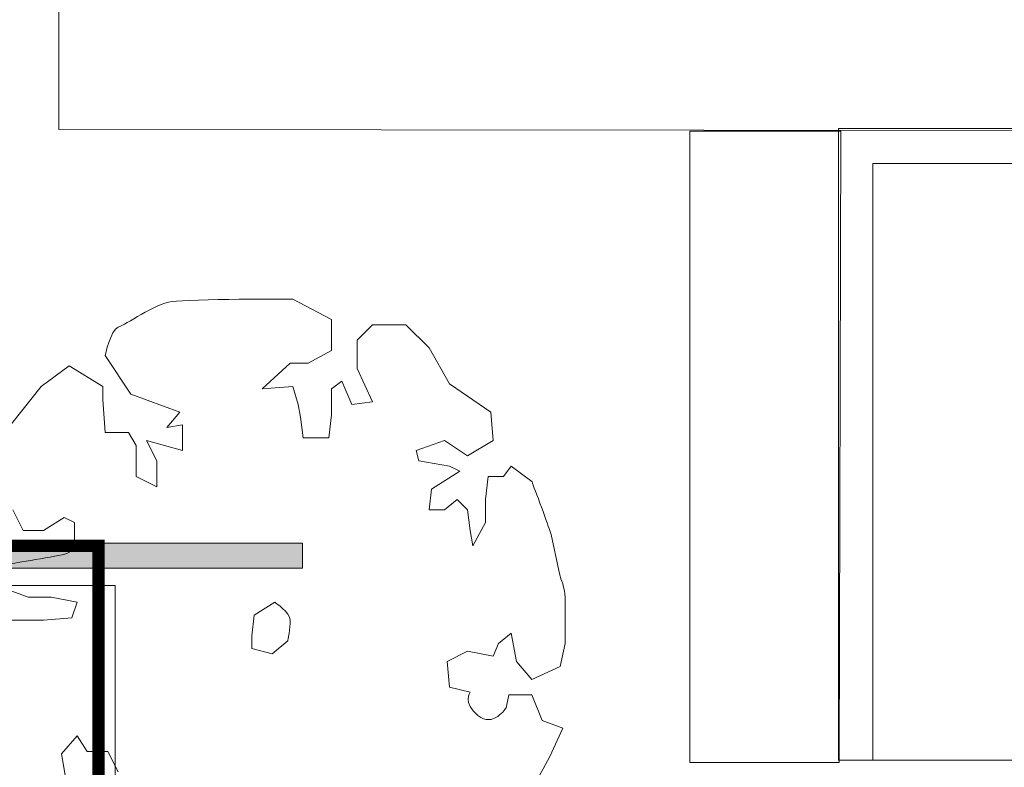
# Model space of a CAD drawing. Header units: millimetres. Extents: x -750 to 72845, y -24282 to 18874.
# Tile 55 of 154: x 51258 to 53271, y 1383 to 2911. Entities that reach past the tile are written whole.
import ezdxf

# ---------------------------------------------------------------- set-up
doc = ezdxf.new("R2010")
doc.units = ezdxf.units.MM
doc.header["$MEASUREMENT"] = 0
doc.linetypes.add('DASHED', pattern=[19.05, 12.7, -6.35])
doc.layers.add('E Floor Lighting', color=5, linetype='DASHED')
doc.layers.add('IRISH HOUSE_HYD AIRPORT_DRAINAGE LAYOUT 1$0$GREY SCALE', color=8, linetype='Continuous')
doc.layers.add('IRISH HOUSE_HYD AIRPORT_DRAINAGE LAYOUT 1$0$GREYSCALE', color=8, linetype='Continuous', lineweight=0)
doc.layers.add('M-MEP-ELPR-EQUIP', color=6, linetype='Continuous', lineweight=20)

# ---------------------------------------------------------------- blocks, each defined once
blk = doc.blocks.new('IRISH HOUSE_HYD AIRPORT_DRAINAGE LAYOUT 1$0$FLOOR PLAN')
at = {"layer": 'IRISH HOUSE_HYD AIRPORT_DRAINAGE LAYOUT 1$0$GREYSCALE', "lineweight": 0, "ltscale": 0.25}
h = blk.add_hatch(color=8, dxfattribs=at)
h.dxf.hatch_style = 1
h.paths.add_polyline_path([(1836.2, 1841.3), (361, 1841.3), (361, 1790.4), (1836.2, 1790.4)])
at = {"layer": 'IRISH HOUSE_HYD AIRPORT_DRAINAGE LAYOUT 1$0$GREYSCALE', "color": 8, "lineweight": 0, "ltscale": 0.25}
for p, q in [((1338.3, 2991.8), (1338.3, 2687)), ((1338.3, 2687), (4221.9, 2683.5)), ((2628.5, 2683.5), (2628.5, 1392.7)), ((2936.8, 2683.5), (2628.5, 2683.5)), ((4221.5, 2688.7), (2932.3, 2688.7)), ((2932.3, 2688.7), (2932.3, 1397.9)), ((2933.3, 1392.7), (2936.8, 2683.5)), ((3002.3, 1397.9), (3002.3, 2617.1)), ((3002.3, 2617.1), (4221.5, 2617.1)), ((1836.2, 1841.3), (361, 1841.3)), ((1836.2, 1790.4), (1836.2, 1841.3)), ((361, 1790.4), (1836.2, 1790.4)), ((152.4, 1755), (1453.1, 1755)), ((152.4, 1755), (1453.1, 1755)), ((152.4, 1755), (1453.1, 1755)), ((1453.1, 1755), (1453.1, 152.4)), ((1453.1, 1755), (1453.1, 152.4)), ((1453.1, 1755), (1453.1, 152.4)), ((2628.5, 1392.7), (2933.3, 1392.7)), ((2932.3, 1397.9), (3002.3, 1397.9))]:
    blk.add_line(p, q, dxfattribs=at)
at = {"layer": 'IRISH HOUSE_HYD AIRPORT_DRAINAGE LAYOUT 1$0$GREYSCALE', "color": 8, "lineweight": 0}
for p, q in [((4221.5, 2617.1), (3002.3, 2617.1)), ((3002.3, 2617.1), (3002.3, 1397.9)), ((3002.3, 1702.7), (3002.3, 2617.1)), ((3002.3, 2617.1), (3916.7, 2617.1)), ((3002.3, 1397.9), (3421, 1397.9))]:
    blk.add_line(p, q, dxfattribs=at)
for points in [[(1569.6, 2335.2), (1606.3, 2340.4), (1816.7, 2340.4), (1816.7, 2340.4)], [(1816.7, 2340.4), (1816.7, 2340.4), (1895.3, 2298.4), (1895.3, 2298.4)], [(1895.3, 2298.4), (1895.3, 2298.4), (1895.3, 2235.3), (1895.3, 2235.3)], [(1947.9, 2256.3), (1947.9, 2256.3), (1979.4, 2287.9), (1979.4, 2287.9)], [(1979.4, 2287.9), (1979.4, 2287.9), (2047.7, 2287.9), (2047.7, 2287.9)], [(2047.7, 2287.9), (2047.7, 2287.9), (2094.9, 2240.5), (2094.9, 2240.5)], [(1947.9, 2198.5), (1947.9, 2198.5), (1947.9, 2256.3), (1947.9, 2256.3)], [(1895.3, 2235.3), (1895.3, 2235.3), (1848.1, 2209), (1848.1, 2209)], [(2094.9, 2240.5), (2094.9, 2240.5), (2137.1, 2167), (2137.1, 2167)], [(1485.5, 2146), (1485.5, 2146), (1433, 2224.8), (1433, 2224.8)], [(1301.6, 2161.8), (1301.6, 2161.8), (1359.4, 2203.8), (1359.4, 2203.8)], [(1359.4, 2203.8), (1359.4, 2203.8), (1427.7, 2161.8), (1427.7, 2161.8)], [(1811.3, 2209), (1811.3, 2209), (1753.5, 2156.5), (1753.5, 2156.5)], [(1848.1, 2209), (1848.1, 2209), (1811.3, 2209), (1811.3, 2209)], [(1979.4, 2130.2), (1979.4, 2130.2), (1947.9, 2198.5), (1947.9, 2198.5)], [(1222.8, 2062), (1222.8, 2062), (1301.6, 2161.8), (1301.6, 2161.8)], [(1427.7, 2161.8), (1427.7, 2161.8), (1427.7, 2135), (1427.7, 2135)], [(1753.5, 2156.5), (1753.5, 2156.5), (1816.7, 2161.8), (1816.7, 2161.8)], [(1816.7, 2161.8), (1816.7, 2161.8), (1827.1, 2125), (1827.1, 2125)], [(1895.3, 2156.5), (1895.3, 2156.5), (1916.4, 2172.3), (1916.4, 2172.3)], [(1895.3, 2103.9), (1895.3, 2103.9), (1895.3, 2156.5), (1895.3, 2156.5)], [(1916.4, 2172.3), (1916.4, 2172.3), (1937.4, 2125), (1937.4, 2125)], [(2137.1, 2167), (2137.1, 2167), (2221.2, 2109.2), (2221.2, 2109.2)], [(1427.7, 2135), (1427.7, 2135), (1433, 2067.2), (1433, 2067.2)], [(1585.3, 2109.2), (1585.3, 2109.2), (1485.5, 2146), (1485.5, 2146)], [(1827.1, 2125), (1827.1, 2125), (1832.3, 2098.7), (1832.3, 2098.7)], [(1937.4, 2125), (1937.4, 2125), (1979.4, 2130.2), (1979.4, 2130.2)], [(1559, 2077.7), (1559, 2077.7), (1585.3, 2109.2), (1585.3, 2109.2)], [(1832.3, 2098.7), (1832.3, 2098.7), (1837.6, 2056.7), (1837.6, 2056.7)], [(1890.1, 2056.7), (1890.1, 2056.7), (1895.3, 2103.9), (1895.3, 2103.9)], [(2221.2, 2109.2), (2221.2, 2109.2), (2226.4, 2051.4), (2226.4, 2051.4)], [(1590.6, 2082.9), (1590.6, 2082.9), (1559, 2077.7), (1559, 2077.7)], [(1590.6, 2030.4), (1590.6, 2030.4), (1590.6, 2082.9), (1590.6, 2082.9)], [(1433, 2067.2), (1433, 2067.2), (1480.2, 2067.2), (1480.2, 2067.2)], [(1480.2, 2067.2), (1480.2, 2067.2), (1496.1, 2040.9), (1496.1, 2040.9)], [(1837.6, 2056.7), (1837.6, 2056.7), (1890.1, 2056.7), (1890.1, 2056.7)], [(1496.1, 2040.9), (1496.1, 2040.9), (1496.1, 1977.9), (1496.1, 1977.9)], [(1538.1, 2009.4), (1538.1, 2009.4), (1517, 2051.4), (1517, 2051.4)], [(1517, 2051.4), (1517, 2051.4), (1590.6, 2030.4), (1590.6, 2030.4)], [(2126.5, 2051.4), (2126.5, 2051.4), (2068.7, 2030.4), (2068.7, 2030.4)], [(2173.8, 2019.9), (2173.8, 2019.9), (2126.5, 2051.4), (2126.5, 2051.4)], [(2226.4, 2051.4), (2226.4, 2051.4), (2173.8, 2019.9), (2173.8, 2019.9)], [(2068.7, 2030.4), (2068.7, 2030.4), (2074.1, 2009.4), (2074.1, 2009.4)], [(1538.1, 1956.8), (1538.1, 1956.8), (1538.1, 2009.4), (1538.1, 2009.4)], [(2074.1, 2009.4), (2074.1, 2009.4), (2137.1, 1998.9), (2137.1, 1998.9)], [(2137.1, 1998.9), (2137.1, 1998.9), (2158.1, 1988.3), (2158.1, 1988.3)], [(2247.4, 1977.9), (2247.4, 1977.9), (2263.2, 1998.9), (2263.2, 1998.9)], [(2263.2, 1998.9), (2263.2, 1998.9), (2305.2, 1967.4), (2305.2, 1967.4)], [(1496.1, 1977.9), (1496.1, 1977.9), (1538.1, 1956.8), (1538.1, 1956.8)], [(2158.1, 1988.3), (2158.1, 1988.3), (2100.2, 1951.6), (2100.2, 1951.6)], [(2210.6, 1930.5), (2210.6, 1930.5), (2215.9, 1977.9), (2215.9, 1977.9)], [(2215.9, 1977.9), (2215.9, 1977.9), (2247.4, 1977.9), (2247.4, 1977.9)], [(2305.2, 1967.4), (2305.2, 1967.4), (2336.7, 1883.3), (2341.9, 1867.5)], [(2100.2, 1951.6), (2100.2, 1951.6), (2094.9, 1909.5), (2094.9, 1909.5)], [(2126.5, 1909.5), (2126.5, 1909.5), (2152.8, 1930.5), (2152.8, 1930.5)], [(2152.8, 1930.5), (2152.8, 1930.5), (2173.8, 1909.5), (2173.8, 1909.5)], [(2210.6, 1883.3), (2210.6, 1883.3), (2210.6, 1930.5), (2210.6, 1930.5)], [(1264.8, 1867.5), (1264.8, 1867.5), (1243.9, 1909.5), (1243.9, 1909.5)], [(1348.9, 1893.8), (1348.9, 1893.8), (1306.9, 1867.5), (1306.9, 1867.5)], [(1369.9, 1883.3), (1369.9, 1883.3), (1348.9, 1893.8), (1348.9, 1893.8)], [(2094.9, 1909.5), (2094.9, 1909.5), (2126.5, 1909.5), (2126.5, 1909.5)], [(2173.8, 1909.5), (2173.8, 1909.5), (2179.1, 1867.5), (2179.1, 1867.5)], [(1369.9, 1846.5), (1369.9, 1846.5), (1369.9, 1883.3), (1369.9, 1883.3)], [(2184.4, 1836), (2184.4, 1836), (2210.6, 1883.3), (2210.6, 1883.3)], [(1306.9, 1867.5), (1306.9, 1867.5), (1264.8, 1867.5), (1264.8, 1867.5)], [(2179.1, 1867.5), (2179.1, 1867.5), (2184.4, 1836), (2184.4, 1836)], [(2341.9, 1867.5), (2347.3, 1851.8), (2363, 1772.9), (2363, 1772.9)], [(1354.1, 1820.2), (1369.9, 1825.4), (1369.9, 1846.5), (1369.9, 1846.5)], [(1238.5, 1799.2), (1238.5, 1799.2), (1338.4, 1815), (1354.1, 1820.2)], [(1275.4, 1730.9), (1275.4, 1730.9), (1217.5, 1751.9), (1217.5, 1751.9)], [(1322.5, 1730.9), (1322.5, 1730.9), (1275.4, 1730.9), (1275.4, 1730.9)], [(1375.2, 1720.4), (1375.2, 1720.4), (1322.5, 1730.9), (1322.5, 1730.9)], [(1364.6, 1688.9), (1364.6, 1688.9), (1375.2, 1720.4), (1375.2, 1720.4)], [(1779.8, 1720.4), (1779.8, 1720.4), (1737.7, 1694.2), (1737.7, 1694.2)], [(1737.7, 1694.2), (1737.7, 1694.2), (1732.4, 1652.1), (1732.4, 1652.1)], [(1238.5, 1683.7), (1238.5, 1683.7), (1306.9, 1683.7), (1306.9, 1683.7)], [(1306.9, 1683.7), (1306.9, 1683.7), (1364.6, 1688.9), (1364.6, 1688.9)], [(1732.4, 1652.1), (1732.4, 1652.1), (1732.4, 1625.8), (1732.4, 1625.8)], [(2263.2, 1657.4), (2263.2, 1657.4), (2236.8, 1636.3), (2236.8, 1636.3)], [(2273.7, 1599.6), (2273.7, 1599.6), (2263.2, 1657.4), (2263.2, 1657.4)], [(1774.5, 1615.3), (1774.5, 1615.3), (1806, 1641.6), (1806, 1641.6)], [(2236.8, 1636.3), (2236.8, 1636.3), (2226.4, 1610.1), (2226.4, 1610.1)], [(2373.4, 1636.3), (2373.4, 1636.3), (2363, 1589), (2363, 1589)], [(1732.4, 1625.8), (1732.4, 1625.8), (1774.5, 1615.3), (1774.5, 1615.3)], [(2173.8, 1620.6), (2173.8, 1620.6), (2131.8, 1599.6), (2131.8, 1599.6)], [(2226.4, 1610.1), (2226.4, 1610.1), (2173.8, 1620.6), (2173.8, 1620.6)], [(2131.8, 1599.6), (2131.8, 1599.6), (2137.1, 1547.1), (2137.1, 1547.1)], [(2305.2, 1562.8), (2305.2, 1562.8), (2273.7, 1599.6), (2273.7, 1599.6)], [(2363, 1589), (2363, 1589), (2305.2, 1562.8), (2305.2, 1562.8)], [(2137.1, 1547.1), (2137.1, 1547.1), (2179.1, 1536.5), (2179.1, 1536.5)], [(2179.1, 1536.5), (2179.1, 1536.5), (2163.3, 1515.4), (2194.8, 1489.2)], [(2252.7, 1505), (2252.7, 1505), (2258, 1531.3), (2258, 1531.3)], [(2258, 1531.3), (2258, 1531.3), (2305.2, 1531.3), (2305.2, 1531.3)], [(2305.2, 1531.3), (2305.2, 1531.3), (2326.2, 1478.7), (2326.2, 1478.7)], [(2194.8, 1489.2), (2226.4, 1462.9), (2252.7, 1505), (2252.7, 1505)], [(2326.2, 1478.7), (2326.2, 1478.7), (2368.3, 1462.9), (2368.3, 1462.9)], [(2368.3, 1462.9), (2368.3, 1462.9), (2341.9, 1405.1), (2341.9, 1405.1)], [(1375.2, 1447.2), (1375.2, 1447.2), (1343.6, 1410.4), (1343.6, 1410.4)], [(1396.2, 1415.7), (1396.2, 1415.7), (1375.2, 1447.2), (1375.2, 1447.2)], [(1343.6, 1410.4), (1343.6, 1410.4), (1354.1, 1347.3), (1354.1, 1347.3)], [(1438.2, 1415.7), (1438.2, 1415.7), (1396.2, 1415.7), (1396.2, 1415.7)], [(1459.2, 1373.6), (1459.2, 1373.6), (1438.2, 1415.7), (1438.2, 1415.7)], [(2341.9, 1405.1), (2341.9, 1405.1), (2310.4, 1347.3), (2310.4, 1347.3)]]:
    blk.add_open_spline(points, degree=3, dxfattribs=at)
for points, knots in [([(1433, 2224.8), (1433, 2224.8), (1443.5, 2277.4), (1459.2, 2282.6), (1475, 2287.9), (1532.7, 2329.9), (1569.6, 2335.2)], [12, 12, 12, 12, 13, 13, 13, 14, 14, 14, 14]), ([(2363, 1772.9), (2363, 1772.9), (2373.4, 1746.8), (2373.4, 1730.9), (2373.4, 1715.2), (2373.4, 1636.3), (2373.4, 1636.3)], [59, 59, 59, 59, 60, 60, 60, 61, 61, 61, 61]), ([(1806, 1641.6), (1806, 1641.6), (1811.3, 1667.9), (1811.3, 1683.7), (1811.3, 1699.4), (1779.8, 1720.4), (1779.8, 1720.4)], [2, 2, 2, 2, 3, 3, 3, 4, 4, 4, 4])]:
    blk.add_open_spline(points, degree=3, knots=knots, dxfattribs=at)
blk = doc.blocks.new('IRISH HOUSE_HYD AIRPORT_DRAINAGE LAYOUT 1')
at = {"layer": 'IRISH HOUSE_HYD AIRPORT_DRAINAGE LAYOUT 1$0$GREY SCALE'}
blk.add_blockref('IRISH HOUSE_HYD AIRPORT_DRAINAGE LAYOUT 1$0$FLOOR PLAN', (0, 0), dxfattribs=at)

msp = doc.modelspace()

# ---------------------------------------------------------------- linework, layer by layer
at = {"layer": 'E Floor Lighting', "color": 5, "linetype": 'Continuous', "const_width": 25.4}
msp.add_lwpolyline([(50347, 1835.7), (51419.1, 1835.7), (51419.1, 461.8)], dxfattribs=at)

# ---------------------------------------------------------------- block references
at = {"layer": 'M-MEP-ELPR-EQUIP'}
msp.add_blockref('IRISH HOUSE_HYD AIRPORT_DRAINAGE LAYOUT 1', (50000, 0), dxfattribs=at)

doc.saveas('drawing.dxf')
